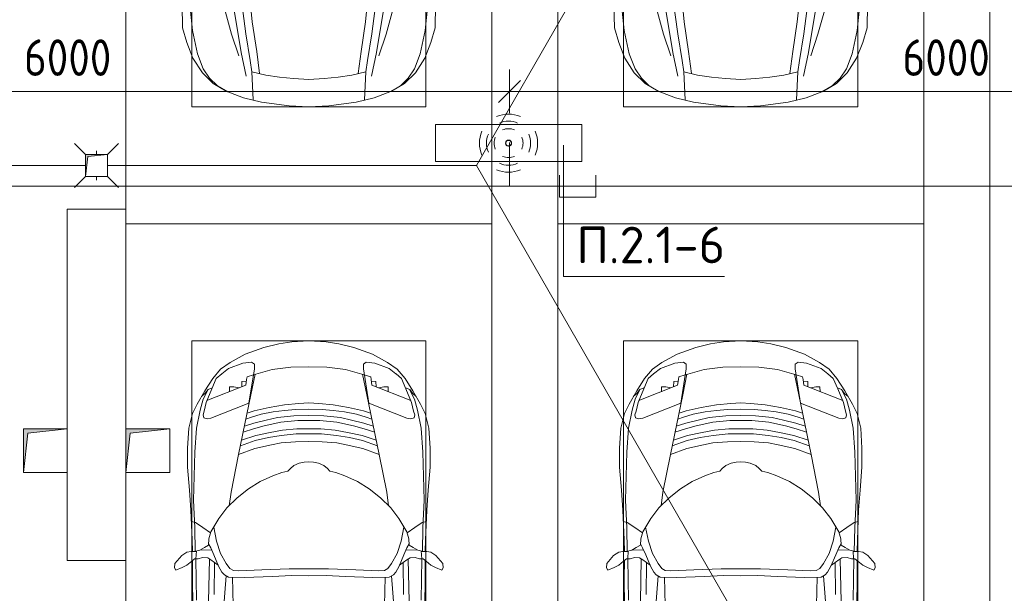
# Model space of a CAD drawing. Header units: millimetres. Extents: x -32229 to 170644, y -13689 to 125138.
# Tile 254 of 256: x 57560 to 64285, y 85125 to 89047. Entities that reach past the tile are written whole.
import ezdxf

# ---------------------------------------------------------------- set-up
doc = ezdxf.new("R2010")
doc.units = ezdxf.units.MM
for name, color, linetype, lineweight in [('A-ANNO-DIMS', 7, 'Continuous', 9), ('A-ANNO-DIMS-200', 7, 'Continuous', 9), ('A-ANNO-NOTE', 7, 'Continuous', 18), ('A-DETL-GENF', 7, 'Continuous', 18), ('A-DETL-THIN', 7, 'Continuous', 9), ('A-FLOR', 7, 'Continuous', 18), ('C-PRKG', 7, 'Continuous', 18), ('G-ANNO-TEXT', 7, 'Continuous', 9), ('M-EQPM', 7, 'Continuous', 18), ('P-SANR-FIXT', 7, 'Continuous', 18), ('S-COLS', 7, 'Continuous', 18)]:
    doc.layers.add(name, color=color, linetype=linetype, lineweight=lineweight)
doc.layers.add('A-DETL', color=7, linetype='Continuous', lineweight=9, true_color=0x00a600)
doc.styles.add('GOST Common_6', font='GOST_Common.ttf', dxfattribs={"width": 0.9, "height": 250})
doc.styles.add('ISOCPEUR', font='isocpeur.ttf', dxfattribs={"height": 250})
doc.dimstyles.new('ГОСТ_2_5_мм2', dxfattribs={"dimscale": 304.8, "dimtxt": 251.428749, "dimasz": 0.492126, "dimexe": 0.492126, "dimexo": 0.656168, "dimgap": 0.098425, "dimtad": 1, "dimdec": 0, "dimdsep": 46, "dimtxsty": 'GOST Common_6', "dimblk1": 'OBLIQUE', "dimblk2": 'OBLIQUE', "dimsah": 1, "dimcen": 0.09, "dimazin": 2, "dimtfac": 1, "dimtdec": 4, "dimtix": 1, "dimtmove": 0, "dimatfit": 3, "dimfxl": 1, "dimtvp": 1, "dimtolj": 1, "dimtzin": 0, "dimarcsym": 2})

# ---------------------------------------------------------------- blocks, each defined once
blk = doc.blocks.new('АР_Машиноместо - 4900x2400_М__5300х2500_ С МГН-5430521--01 ЭО')
at = {"layer": 'A-DETL-GENF', "color": 253, "lineweight": 13, "true_color": 0xaaaaaa}
for p, q in [((927, 4466.6), (804.4, 4436.7)), ((861.2, 4260.3), (869.3, 4451.1)), ((1114.6, 4493), (927, 4466.6)), ((1250, 4500), (1114.6, 4493)), ((1250, 4500), (1385.4, 4493)), ((1385.4, 4493), (1573, 4466.6)), ((1573, 4466.6), (1695.6, 4436.7)), ((1638.8, 4260.3), (1630.7, 4451.1)), ((686, 4391.6), (596.3, 4340.6)), ((804.4, 4436.7), (686, 4391.6)), ((1695.6, 4436.7), (1814, 4391.6)), ((1814, 4391.6), (1903.7, 4340.6)), ((596.3, 4340.6), (522.5, 4267.9)), ((1146, 4306.7), (1050.4, 4297.3)), ((1250, 4312), (1146, 4306.7)), ((1250, 4312), (1354, 4306.7)), ((1354, 4306.7), (1449.6, 4297.3)), ((1903.7, 4340.6), (1977.5, 4267.9)), ((522.5, 4267.9), (458.6, 4167)), ((955.5, 4283.9), (861, 4259.4)), ((914, 4272.5), (893.6, 4121.6)), ((1050.4, 4297.3), (955.5, 4283.9)), ((1449.6, 4297.3), (1544.5, 4283.9)), ((1544.5, 4283.9), (1639, 4259.4)), ((1586, 4272.5), (1606.4, 4121.6)), ((1977.5, 4267.9), (2041.4, 4167)), ((458.6, 4167), (416.4, 4059.2)), ((893.6, 4121.6), (863.9, 3917.5)), ((1606.4, 4121.6), (1636.1, 3917.5)), ((2041.4, 4167), (2083.6, 4059.2)), ((416.4, 4059.2), (387.4, 3958.4)), ((2083.6, 4059.2), (2112.6, 3958.4)), ((387.4, 3958.4), (384, 3802.9)), ((863.9, 3917.5), (840.1, 3687.8)), ((1636.1, 3917.5), (1659.9, 3687.8)), ((2112.6, 3958.4), (2116, 3802.9))]:
    blk.add_line(p, q, dxfattribs=at)
at = {"layer": 'A-DETL-GENF', "color": 254, "lineweight": 13, "true_color": 0xd4d4d4}
for p, q in [((696.3, 4395.8), (625, 4354.8)), ((1803.7, 4395.8), (1875, 4354.8)), ((625, 4354.8), (571.5, 4303.1)), ((1875, 4354.8), (1928.5, 4303.1)), ((527.8, 4239.8), (488.6, 4138.1)), ((571.5, 4303.1), (527.8, 4239.8)), ((786.9, 4128.3), (821.1, 4289.8)), ((849, 4182.8), (861.2, 4260.3)), ((1651, 4182.8), (1638.8, 4260.3)), ((1713.1, 4128.3), (1678.9, 4289.8)), ((1928.5, 4303.1), (1972.2, 4239.8)), ((1972.2, 4239.8), (2011.4, 4138.1)), ((819.4, 4000.8), (849, 4182.8)), ((1680.6, 4000.8), (1651, 4182.8)), ((488.6, 4138.1), (454.7, 3976.8)), ((722.7, 4001.8), (771.7, 4149.8)), ((723.2, 3741.5), (786.9, 4128.3)), ((1776.8, 3741.5), (1713.1, 4128.3)), ((1777.3, 4001.8), (1728.3, 4149.8)), ((2011.4, 4138.1), (2045.3, 3976.8)), ((454.7, 3976.8), (438.6, 3823.4)), ((673.6, 3827.1), (722.7, 4001.8)), ((785.7, 3746.6), (819.4, 4000.8)), ((1714.3, 3746.6), (1680.6, 4000.8)), ((1826.4, 3827.1), (1777.3, 4001.8)), ((2045.3, 3976.8), (2061.4, 3823.4))]:
    blk.add_line(p, q, dxfattribs=at)
at = {"layer": 'C-PRKG', "color": 253, "lineweight": 13, "true_color": 0xaaaaaa}
for p, q in [((2500, 5300), (0, 5300)), ((0, 0), (0, 5300)), ((2500, 0), (2500, 5300)), ((450, 4500), (2050, 4500)), ((450, 800), (450, 4500)), ((2050, 800), (2050, 4500))]:
    blk.add_line(p, q, dxfattribs=at)
blk = doc.blocks.new('АР_Машиноместо - 4900x2400_М__5300х2500_-V47--01 ЭО')
at = {"layer": 'A-DETL-GENF', "color": 253, "lineweight": 13, "true_color": 0xaaaaaa}
for p, q in [((863.9, -3917.5), (840.1, -3687.8)), ((1636.1, -3917.5), (1659.9, -3687.8)), ((387.4, -3958.4), (384, -3802.9)), ((2112.6, -3958.4), (2116, -3802.9)), ((416.4, -4059.2), (387.4, -3958.4)), ((893.6, -4121.6), (863.9, -3917.5)), ((1606.4, -4121.6), (1636.1, -3917.5)), ((2083.6, -4059.2), (2112.6, -3958.4)), ((458.6, -4167), (416.4, -4059.2)), ((2041.4, -4167), (2083.6, -4059.2)), ((522.5, -4267.9), (458.6, -4167)), ((914, -4272.5), (893.6, -4121.6)), ((1586, -4272.5), (1606.4, -4121.6)), ((1977.5, -4267.9), (2041.4, -4167)), ((596.3, -4340.6), (522.5, -4267.9)), ((955.5, -4283.9), (861, -4259.4)), ((861.2, -4260.3), (869.3, -4451.1)), ((1050.4, -4297.3), (955.5, -4283.9)), ((1146, -4306.7), (1050.4, -4297.3)), ((1354, -4306.7), (1449.6, -4297.3)), ((1449.6, -4297.3), (1544.5, -4283.9)), ((1544.5, -4283.9), (1639, -4259.4)), ((1638.8, -4260.3), (1630.7, -4451.1)), ((1903.7, -4340.6), (1977.5, -4267.9)), ((686, -4391.6), (596.3, -4340.6)), ((1250, -4312), (1146, -4306.7)), ((1250, -4312), (1354, -4306.7)), ((1814, -4391.6), (1903.7, -4340.6)), ((804.4, -4436.7), (686, -4391.6)), ((927, -4466.6), (804.4, -4436.7)), ((1573, -4466.6), (1695.6, -4436.7)), ((1695.6, -4436.7), (1814, -4391.6)), ((1114.6, -4493), (927, -4466.6)), ((1250, -4500), (1114.6, -4493)), ((1250, -4500), (1385.4, -4493)), ((1385.4, -4493), (1573, -4466.6))]:
    blk.add_line(p, q, dxfattribs=at)
at = {"layer": 'A-DETL-GENF', "color": 254, "lineweight": 13, "true_color": 0xd4d4d4}
for p, q in [((723.2, -3741.5), (786.9, -4128.3)), ((785.7, -3746.6), (819.4, -4000.8)), ((1714.3, -3746.6), (1680.6, -4000.8)), ((1776.8, -3741.5), (1713.1, -4128.3)), ((454.7, -3976.8), (438.6, -3823.4)), ((673.6, -3827.1), (722.7, -4001.8)), ((1826.4, -3827.1), (1777.3, -4001.8)), ((2045.3, -3976.8), (2061.4, -3823.4)), ((488.6, -4138.1), (454.7, -3976.8)), ((722.7, -4001.8), (771.7, -4149.8)), ((819.4, -4000.8), (849, -4182.8)), ((1680.6, -4000.8), (1651, -4182.8)), ((1777.3, -4001.8), (1728.3, -4149.8)), ((2011.4, -4138.1), (2045.3, -3976.8)), ((527.8, -4239.8), (488.6, -4138.1)), ((786.9, -4128.3), (821.1, -4289.8)), ((1713.1, -4128.3), (1678.9, -4289.8)), ((1972.2, -4239.8), (2011.4, -4138.1)), ((849, -4182.8), (861.2, -4260.3)), ((1651, -4182.8), (1638.8, -4260.3)), ((571.5, -4303.1), (527.8, -4239.8)), ((625, -4354.8), (571.5, -4303.1)), ((1875, -4354.8), (1928.5, -4303.1)), ((1928.5, -4303.1), (1972.2, -4239.8)), ((696.3, -4395.8), (625, -4354.8)), ((1803.7, -4395.8), (1875, -4354.8))]:
    blk.add_line(p, q, dxfattribs=at)
at = {"layer": 'C-PRKG', "color": 253, "lineweight": 13, "true_color": 0xaaaaaa}
for p, q in [((2500, 0), (2500, -5300)), ((450, -800), (450, -4500)), ((2050, -800), (2050, -4500)), ((0, -1200), (0, -5200)), ((450, -4500), (2050, -4500)), ((2500, -5300), (0, -5300))]:
    blk.add_line(p, q, dxfattribs=at)
blk = doc.blocks.new('АР_Машиноместо - 4900x2400_М__5300х2500_-V14--01 ЭО')
at = {"layer": 'A-DETL-GENF', "color": 253, "lineweight": 13, "true_color": 0xaaaaaa}
for p, q in [((1132.7, -806), (1044.2, -818.6)), ((1250, -800), (1132.7, -806)), ((1250, -800), (1367.3, -806)), ((1367.3, -806), (1455.8, -818.6)), ((943.3, -845.1), (815.8, -891)), ((1044.2, -818.6), (943.3, -845.1)), ((1455.8, -818.6), (1556.7, -845.1)), ((1556.7, -845.1), (1684.2, -891)), ((815.8, -891), (711.9, -946.2)), ((1684.2, -891), (1788.1, -946.2)), ((647.2, -992.8), (593.2, -1056.8)), ((711.9, -946.2), (647.2, -992.8)), ((700.9, -989.1), (655, -1024.3)), ((800.1, -952.6), (700.9, -989.1)), ((859, -944.1), (800.1, -952.6)), ((841.1, -1225.9), (877.7, -991.4)), ((877.7, -958.9), (859, -944.1)), ((1000.2, -994.5), (871.4, -1031.3)), ((877.7, -991.4), (877.7, -958.9)), ((1127.4, -979.8), (1000.2, -994.5)), ((1250, -977.6), (1127.4, -979.8)), ((1250, -977.6), (1372.6, -979.8)), ((1372.6, -979.8), (1499.8, -994.5)), ((1499.8, -994.5), (1628.6, -1031.3)), ((1622.3, -958.9), (1641, -944.1)), ((1622.3, -991.4), (1622.3, -958.9)), ((1658.9, -1225.9), (1622.3, -991.4)), ((1641, -944.1), (1699.9, -952.6)), ((1699.9, -952.6), (1799.1, -989.1)), ((1788.1, -946.2), (1852.8, -992.8)), ((1799.1, -989.1), (1845, -1024.3)), ((1852.8, -992.8), (1906.8, -1056.8)), ((593.2, -1056.8), (539.3, -1140.4)), ((617.9, -1057.3), (586.9, -1126.3)), ((654.7, -1024.4), (617.9, -1057.3)), ((882.6, -1027.5), (853.8, -1167.4)), ((1617.4, -1027.5), (1646.2, -1167.4)), ((1845.3, -1024.4), (1882.1, -1057.3)), ((1882.1, -1057.3), (1913.1, -1126.3)), ((1906.8, -1056.8), (1960.7, -1140.4)), ((539.3, -1140.4), (487.4, -1232.1)), ((561.3, -1132.6), (540.4, -1159.6)), ((586.9, -1126.3), (548.2, -1220.1)), ((589, -1121.6), (561.3, -1132.6)), ((1911, -1121.6), (1938.7, -1132.6)), ((1913.1, -1126.3), (1951.8, -1220.1)), ((1938.7, -1132.6), (1959.6, -1159.6)), ((1960.7, -1140.4), (2012.6, -1232.1)), ((540.4, -1159.6), (516.2, -1180.5)), ((853.8, -1167.4), (826.8, -1300.9)), ((1646.2, -1167.4), (1673.2, -1300.9)), ((1959.6, -1159.6), (1983.8, -1180.5)), ((487.4, -1232.1), (455.7, -1296.1)), ((548.2, -1220.1), (535, -1280.6)), ((580.7, -1327.1), (841.1, -1225.9)), ((978.6, -1254.6), (876.3, -1278.7)), ((1084.1, -1236), (978.6, -1254.6)), ((1083.6, -1274.6), (1007.1, -1283.7)), ((1159.1, -1267.9), (1083.6, -1274.6)), ((1182.5, -1227.5), (1084.1, -1236)), ((1250, -1266.6), (1159.1, -1267.9)), ((1250, -1223.7), (1182.5, -1227.5)), ((1250, -1223.7), (1317.5, -1227.5)), ((1250, -1266.6), (1340.9, -1267.9)), ((1317.5, -1227.5), (1415.9, -1236)), ((1340.9, -1267.9), (1416.4, -1274.6)), ((1415.9, -1236), (1521.4, -1254.6)), ((1416.4, -1274.6), (1492.9, -1283.7)), ((1521.4, -1254.6), (1623.7, -1278.7)), ((1919.3, -1327.1), (1658.9, -1225.9)), ((1951.8, -1220.1), (1965, -1280.6)), ((2012.6, -1232.1), (2044.3, -1296.1)), ((455.7, -1296.1), (430.8, -1396.6)), ((535, -1280.6), (527.2, -1305.2)), ((527.2, -1305.2), (531.8, -1326)), ((531.8, -1326), (554.4, -1333.3)), ((554.4, -1333.3), (580.7, -1327.1)), ((826.8, -1300.9), (770, -1576.5)), ((859.1, -1321.2), (819.9, -1334.4)), ((876.3, -1278.7), (828.3, -1293.7)), ((925.2, -1301.6), (859.1, -1321.2)), ((958.3, -1341.1), (873.8, -1361.2)), ((1007.1, -1283.7), (925.2, -1301.6)), ((1035, -1323.2), (958.3, -1341.1)), ((1148.3, -1312.4), (1035, -1323.2)), ((1174.5, -1344.2), (1059, -1354.8)), ((1250, -1309.3), (1148.3, -1312.4)), ((1250, -1344.9), (1174.5, -1344.2)), ((1250, -1309.3), (1351.7, -1312.4)), ((1250, -1344.9), (1325.5, -1344.2)), ((1325.5, -1344.2), (1441, -1354.8)), ((1351.7, -1312.4), (1465, -1323.2)), ((1465, -1323.2), (1541.7, -1341.1)), ((1492.9, -1283.7), (1574.8, -1301.6)), ((1541.7, -1341.1), (1626.2, -1361.2)), ((1574.8, -1301.6), (1640.9, -1321.2)), ((1623.7, -1278.7), (1671.7, -1293.7)), ((1640.9, -1321.2), (1680.1, -1334.4)), ((1673.2, -1300.9), (1730, -1576.5)), ((1945.6, -1333.3), (1919.3, -1327.1)), ((1968.2, -1326), (1945.6, -1333.3)), ((1965, -1280.6), (1972.8, -1305.2)), ((1972.8, -1305.2), (1968.2, -1326)), ((2044.3, -1296.1), (2069.2, -1396.6)), ((430.8, -1396.6), (422, -1534.1)), ((871.4, -1401.1), (800.5, -1424.6)), ((873.8, -1361.2), (809.9, -1383.1)), ((945.3, -1380.6), (871.4, -1401.1)), ((1059, -1354.8), (945.3, -1380.6)), ((1070, -1410.4), (986.2, -1425.6)), ((1168.3, -1399.8), (1070, -1410.4)), ((1250, -1400.1), (1168.3, -1399.8)), ((1250, -1400.1), (1331.7, -1399.8)), ((1331.7, -1399.8), (1430, -1410.4)), ((1430, -1410.4), (1513.8, -1425.6)), ((1441, -1354.8), (1554.7, -1380.6)), ((1554.7, -1380.6), (1628.6, -1401.1)), ((1626.2, -1361.2), (1690.1, -1383.1)), ((1628.6, -1401.1), (1699.5, -1424.6)), ((2069.2, -1396.6), (2078, -1534.1)), ((887, -1446.5), (790.4, -1477.3)), ((973.4, -1459.7), (884.3, -1480.8)), ((986.2, -1425.6), (887, -1446.5)), ((1061.9, -1445.7), (973.4, -1459.7)), ((1163.9, -1435.1), (1061.9, -1445.7)), ((1250, -1435.1), (1163.9, -1435.1)), ((1250, -1435.1), (1336.1, -1435.1)), ((1336.1, -1435.1), (1438.1, -1445.7)), ((1438.1, -1445.7), (1526.6, -1459.7)), ((1513.8, -1425.6), (1613, -1446.5)), ((1526.6, -1459.7), (1615.7, -1480.8)), ((1613, -1446.5), (1709.6, -1477.3)), ((422, -1534.1), (422, -1662.9)), ((881.7, -1536.4), (770, -1576.5)), ((884.3, -1480.8), (782, -1518.1)), ((994.9, -1509.3), (881.7, -1536.4)), ((1060, -1496.1), (994.9, -1509.3)), ((1159.3, -1489.1), (1060, -1496.1)), ((1250, -1488.3), (1159.3, -1489.1)), ((1250, -1488.3), (1340.7, -1489.1)), ((1340.7, -1489.1), (1440, -1496.1)), ((1440, -1496.1), (1505.1, -1509.3)), ((1505.1, -1509.3), (1618.3, -1536.4)), ((1615.7, -1480.8), (1718, -1518.1)), ((1618.3, -1536.4), (1730, -1576.5)), ((2078, -1534.1), (2078, -1662.9)), ((770, -1576.5), (718.3, -1834.2)), ((1730, -1576.5), (1781.7, -1834.2)), ((422, -1662.9), (434.8, -1820.7)), ((1123.5, -1670.9), (1107.2, -1689.8)), ((1147.5, -1650.5), (1123.5, -1670.9)), ((1184.7, -1635.7), (1147.5, -1650.5)), ((1217.8, -1629.1), (1184.7, -1635.7)), ((1217.8, -1629.1), (1250, -1626.8)), ((1282.2, -1629.1), (1250, -1626.8)), ((1282.2, -1629.1), (1315.3, -1635.7)), ((1315.3, -1635.7), (1352.5, -1650.5)), ((1352.5, -1650.5), (1376.5, -1670.9)), ((1376.5, -1670.9), (1392.8, -1689.8)), ((2078, -1662.9), (2065.2, -1820.7)), ((1004.2, -1721.4), (917, -1761.1)), ((1064.9, -1700.5), (1004.2, -1721.4)), ((1107.2, -1689.8), (1064.9, -1700.5)), ((1392.8, -1689.8), (1435.1, -1700.5)), ((1435.1, -1700.5), (1495.8, -1721.4)), ((1495.8, -1721.4), (1583, -1761.1)), ((837.5, -1812.1), (761.1, -1871.7)), ((917, -1761.1), (837.5, -1812.1)), ((1583, -1761.1), (1662.5, -1812.1)), ((1662.5, -1812.1), (1738.9, -1871.7)), ((434.8, -1820.7), (444.9, -1956.8)), ((761.1, -1871.7), (690.7, -1941.6)), ((718.3, -1834.2), (705.7, -1926.7)), ((1738.9, -1871.7), (1809.3, -1941.6)), ((1781.7, -1834.2), (1794.3, -1926.7)), ((2065.2, -1820.7), (2055.1, -1956.8)), ((690.7, -1941.6), (634.6, -2015)), ((1809.3, -1941.6), (1865.4, -2015)), ((444.9, -1956.8), (453, -2159.1)), ((634.6, -2015), (580.7, -2105.7)), ((1865.4, -2015), (1919.3, -2105.7)), ((2055.1, -1956.8), (2047, -2159.1)), ((475.1, -2041), (447.5, -2034.4)), ((525.5, -2074.6), (475.1, -2041)), ((578.8, -2112.6), (525.5, -2074.6)), ((619.7, -2168.6), (600.3, -2072.7)), ((1880.3, -2168.6), (1899.7, -2072.7)), ((1921.2, -2112.6), (1974.5, -2074.6)), ((1974.5, -2074.6), (2024.9, -2041)), ((2024.9, -2041), (2052.5, -2034.4)), ((580.7, -2105.7), (567.1, -2153.8)), ((1919.3, -2105.7), (1932.9, -2153.8)), ((453, -2159.1), (455, -2238.9)), ((536.7, -2211.8), (505.1, -2230)), ((564.3, -2195.4), (536.7, -2211.8)), ((567.1, -2153.8), (564.3, -2195.4)), ((579.9, -2213.8), (564.9, -2186.5)), ((600.8, -2263), (579.9, -2213.8)), ((647.3, -2254.2), (619.7, -2168.6)), ((1852.7, -2254.2), (1880.3, -2168.6)), ((1899.2, -2263), (1920.1, -2213.8)), ((1920.1, -2213.8), (1935.1, -2186.5)), ((1932.9, -2153.8), (1935.7, -2195.4)), ((1935.7, -2195.4), (1963.3, -2211.8)), ((1963.3, -2211.8), (1994.9, -2230)), ((2047, -2159.1), (2045, -2238.9)), ((335.2, -2322.3), (381.7, -2266.4)), ((381.7, -2266.4), (417.4, -2243.4)), ((417.4, -2243.4), (445.1, -2238.7)), ((445.1, -2238.7), (481.8, -2239.5)), ((505.1, -2230), (467.5, -2239.2)), ((482, -2235.6), (479.1, -2288.7)), ((523.3, -2281.2), (493.6, -2288.6)), ((586.6, -2231.3), (510.1, -2227.1)), ((559, -2282.6), (523.3, -2281.2)), ((580.6, -2296), (559, -2282.6)), ((633.8, -2340.5), (600.8, -2263)), ((685.1, -2322.3), (647.3, -2254.2)), ((1814.9, -2322.3), (1852.7, -2254.2)), ((1866.2, -2340.5), (1899.2, -2263)), ((1913.4, -2231.3), (1989.9, -2227.1)), ((1919.4, -2296), (1941, -2282.6)), ((1941, -2282.6), (1976.7, -2281.2)), ((1976.7, -2281.2), (2006.4, -2288.6)), ((1994.9, -2230), (2032.5, -2239.2)), ((2018, -2235.6), (2020.9, -2288.7)), ((2054.9, -2238.7), (2018.2, -2239.5)), ((2082.6, -2243.4), (2054.9, -2238.7)), ((2118.3, -2266.4), (2082.6, -2243.4)), ((2164.8, -2322.3), (2118.3, -2266.4)), ((333.1, -2350.6), (335.2, -2322.3)), ((341.2, -2366.2), (333.1, -2350.6)), ((384.4, -2347.9), (341.2, -2366.2)), ((417.4, -2333.8), (384.4, -2347.9)), ((449.8, -2306.1), (417.4, -2333.8)), ((470, -2290), (449.8, -2306.1)), ((454.5, -2423.6), (456, -2301.1)), ((493.6, -2288.6), (470, -2290)), ((630.6, -2332.9), (580.6, -2296)), ((603.5, -2534.3), (606.1, -2314.9)), ((656.7, -2380.3), (633.8, -2340.5)), ((710, -2355.4), (685.1, -2322.3)), ((1790, -2355.4), (1814.9, -2322.3)), ((1843.3, -2380.3), (1866.2, -2340.5)), ((1869.4, -2332.9), (1919.4, -2296)), ((1896.5, -2534.3), (1893.9, -2314.9)), ((2006.4, -2288.6), (2030, -2290)), ((2030, -2290), (2050.2, -2306.1)), ((2045.5, -2423.6), (2044, -2301.1)), ((2050.2, -2306.1), (2082.6, -2333.8)), ((2082.6, -2333.8), (2115.6, -2347.9)), ((2115.6, -2347.9), (2158.8, -2366.2)), ((2158.8, -2366.2), (2166.9, -2350.6)), ((2166.9, -2350.6), (2164.8, -2322.3)), ((672.8, -2399.7), (656.7, -2380.3)), ((684.8, -2406.5), (667.8, -2638.3)), ((700.6, -2415.4), (672.8, -2399.7)), ((813.8, -2416.7), (700.6, -2415.4)), ((734.3, -2368.8), (710, -2355.4)), ((772.7, -2371.5), (734.3, -2368.8)), ((929.1, -2364.1), (772.7, -2371.5)), ((999.2, -2409.3), (813.8, -2416.7)), ((1115.2, -2358.7), (929.1, -2364.1)), ((1132.7, -2404.6), (999.2, -2409.3)), ((1250, -2357.8), (1115.2, -2358.7)), ((1250, -2406.6), (1132.7, -2404.6)), ((1250, -2357.8), (1384.8, -2358.7)), ((1250, -2406.6), (1367.3, -2404.6)), ((1367.3, -2404.6), (1500.8, -2409.3)), ((1384.8, -2358.7), (1570.9, -2364.1)), ((1500.8, -2409.3), (1686.2, -2416.7)), ((1570.9, -2364.1), (1727.3, -2371.5)), ((1686.2, -2416.7), (1799.4, -2415.4)), ((1727.3, -2371.5), (1765.7, -2368.8)), ((1765.7, -2368.8), (1790, -2355.4)), ((1799.4, -2415.4), (1827.2, -2399.7)), ((1815.2, -2406.5), (1832.2, -2638.3)), ((1827.2, -2399.7), (1843.3, -2380.3)), ((456.8, -2613.6), (454.5, -2423.6)), ((2043.2, -2613.6), (2045.5, -2423.6))]:
    blk.add_line(p, q, dxfattribs=at)
at = {"layer": 'A-DETL-GENF', "color": 254, "lineweight": 13, "true_color": 0xd4d4d4}
for p, q in [((823.3, -1074.4), (792.9, -1076.2)), ((824.1, -1063.7), (818.8, -1102.9)), ((827.7, -1045), (824.1, -1063.7)), ((871.3, -1031.9), (827.7, -1045)), ((1628.7, -1031.9), (1672.3, -1045)), ((1672.3, -1045), (1675.9, -1063.7)), ((1675.9, -1063.7), (1681.2, -1102.9)), ((1676.7, -1074.4), (1707.1, -1076.2)), ((561.7, -1132.1), (527.9, -1198.6)), ((818.8, -1102.9), (554, -1208.1)), ((709.1, -1112.7), (708.2, -1146.9)), ((737.7, -1113.6), (709.1, -1112.7)), ((772.6, -1121.3), (737.7, -1113.6)), ((792.9, -1076.2), (791.2, -1114.5)), ((1681.2, -1102.9), (1946, -1208.1)), ((1707.1, -1076.2), (1708.8, -1114.5)), ((1727.4, -1121.3), (1762.3, -1113.6)), ((1762.3, -1113.6), (1790.9, -1112.7)), ((1790.9, -1112.7), (1791.8, -1146.9)), ((1938.3, -1132.1), (1972.1, -1198.6)), ((527.9, -1198.6), (507.4, -1274.3)), ((1972.1, -1198.6), (1992.6, -1274.3)), ((507.4, -1274.3), (483.4, -1395.6)), ((1992.6, -1274.3), (2016.6, -1395.6)), ((483.4, -1395.6), (470.9, -1561.4)), ((2016.6, -1395.6), (2029.1, -1561.4)), ((470.9, -1561.4), (462.8, -1889.5)), ((2029.1, -1561.4), (2037.2, -1889.5)), ((462.8, -1889.5), (471.8, -2077.7)), ((2037.2, -1889.5), (2028.2, -2077.7)), ((471.8, -2077.7), (474.5, -2239.3)), ((2028.2, -2077.7), (2025.5, -2239.3)), ((483.3, -2571.4), (478, -2290)), ((570.6, -2291.4), (564.4, -2580.5)), ((1929.4, -2291.4), (1935.6, -2580.5)), ((2016.7, -2571.4), (2022, -2290)), ((728.4, -2415.7), (733.8, -2606.7)), ((1771.6, -2415.7), (1766.2, -2606.7))]:
    blk.add_line(p, q, dxfattribs=at)
at = {"layer": 'C-PRKG', "color": 253, "lineweight": 13, "true_color": 0xaaaaaa}
for p, q in [((2500, 0), (0, 0)), ((0, 0), (0, -5300)), ((2500, 0), (2500, -5300)), ((450, -800), (450, -4500)), ((450, -800), (2050, -800)), ((2050, -800), (2050, -4500))]:
    blk.add_line(p, q, dxfattribs=at)
blk = doc.blocks.new('АР_Машиноместо - 4900x2400_М__5300х2500_-V48--01 ЭО')
at = {"layer": 'A-DETL-GENF', "color": 253, "lineweight": 13, "true_color": 0xaaaaaa}
for p, q in [((684.8, 2406.5), (667.8, 2638.3)), ((1815.2, 2406.5), (1832.2, 2638.3)), ((456.8, 2613.6), (454.5, 2423.6)), ((2043.2, 2613.6), (2045.5, 2423.6)), ((603.5, 2534.3), (606.1, 2314.9)), ((1896.5, 2534.3), (1893.9, 2314.9)), ((454.5, 2423.6), (456, 2301.1)), ((2045.5, 2423.6), (2044, 2301.1)), ((341.2, 2366.2), (333.1, 2350.6)), ((384.4, 2347.9), (341.2, 2366.2)), ((656.7, 2380.3), (633.8, 2340.5)), ((672.8, 2399.7), (656.7, 2380.3)), ((700.6, 2415.4), (672.8, 2399.7)), ((710, 2355.4), (685.1, 2322.3)), ((813.8, 2416.7), (700.6, 2415.4)), ((734.3, 2368.8), (710, 2355.4)), ((772.7, 2371.5), (734.3, 2368.8)), ((929.1, 2364.1), (772.7, 2371.5)), ((999.2, 2409.3), (813.8, 2416.7)), ((1115.2, 2358.7), (929.1, 2364.1)), ((1132.7, 2404.6), (999.2, 2409.3)), ((1250, 2357.8), (1115.2, 2358.7)), ((1250, 2406.6), (1132.7, 2404.6)), ((1250, 2406.6), (1367.3, 2404.6)), ((1250, 2357.8), (1384.8, 2358.7)), ((1367.3, 2404.6), (1500.8, 2409.3)), ((1384.8, 2358.7), (1570.9, 2364.1)), ((1500.8, 2409.3), (1686.2, 2416.7)), ((1570.9, 2364.1), (1727.3, 2371.5)), ((1686.2, 2416.7), (1799.4, 2415.4)), ((1727.3, 2371.5), (1765.7, 2368.8)), ((1765.7, 2368.8), (1790, 2355.4)), ((1790, 2355.4), (1814.9, 2322.3)), ((1799.4, 2415.4), (1827.2, 2399.7)), ((1827.2, 2399.7), (1843.3, 2380.3)), ((1843.3, 2380.3), (1866.2, 2340.5)), ((2115.6, 2347.9), (2158.8, 2366.2)), ((2158.8, 2366.2), (2166.9, 2350.6)), ((333.1, 2350.6), (335.2, 2322.3)), ((335.2, 2322.3), (381.7, 2266.4)), ((417.4, 2333.8), (384.4, 2347.9)), ((449.8, 2306.1), (417.4, 2333.8)), ((470, 2290), (449.8, 2306.1)), ((493.6, 2288.6), (470, 2290)), ((482, 2235.6), (479.1, 2288.7)), ((523.3, 2281.2), (493.6, 2288.6)), ((580.6, 2296), (559, 2282.6)), ((630.6, 2332.9), (580.6, 2296)), ((633.8, 2340.5), (600.8, 2263)), ((685.1, 2322.3), (647.3, 2254.2)), ((1814.9, 2322.3), (1852.7, 2254.2)), ((1866.2, 2340.5), (1899.2, 2263)), ((1869.4, 2332.9), (1919.4, 2296)), ((1919.4, 2296), (1941, 2282.6)), ((1976.7, 2281.2), (2006.4, 2288.6)), ((2006.4, 2288.6), (2030, 2290)), ((2018, 2235.6), (2020.9, 2288.7)), ((2030, 2290), (2050.2, 2306.1)), ((2050.2, 2306.1), (2082.6, 2333.8)), ((2082.6, 2333.8), (2115.6, 2347.9)), ((2164.8, 2322.3), (2118.3, 2266.4)), ((2166.9, 2350.6), (2164.8, 2322.3)), ((381.7, 2266.4), (417.4, 2243.4)), ((417.4, 2243.4), (445.1, 2238.7)), ((445.1, 2238.7), (481.8, 2239.5)), ((453, 2159.1), (455, 2238.9)), ((505.1, 2230), (467.5, 2239.2)), ((536.7, 2211.8), (505.1, 2230)), ((586.6, 2231.3), (510.1, 2227.1)), ((559, 2282.6), (523.3, 2281.2)), ((600.8, 2263), (579.9, 2213.8)), ((647.3, 2254.2), (619.7, 2168.6)), ((1852.7, 2254.2), (1880.3, 2168.6)), ((1899.2, 2263), (1920.1, 2213.8)), ((1913.4, 2231.3), (1989.9, 2227.1)), ((1941, 2282.6), (1976.7, 2281.2)), ((1963.3, 2211.8), (1994.9, 2230)), ((1994.9, 2230), (2032.5, 2239.2)), ((2054.9, 2238.7), (2018.2, 2239.5)), ((2047, 2159.1), (2045, 2238.9)), ((2082.6, 2243.4), (2054.9, 2238.7)), ((2118.3, 2266.4), (2082.6, 2243.4)), ((444.9, 1956.8), (453, 2159.1)), ((564.3, 2195.4), (536.7, 2211.8)), ((567.1, 2153.8), (564.3, 2195.4)), ((579.9, 2213.8), (564.9, 2186.5)), ((580.7, 2105.7), (567.1, 2153.8)), ((619.7, 2168.6), (600.3, 2072.7)), ((1880.3, 2168.6), (1899.7, 2072.7)), ((1919.3, 2105.7), (1932.9, 2153.8)), ((1920.1, 2213.8), (1935.1, 2186.5)), ((1932.9, 2153.8), (1935.7, 2195.4)), ((1935.7, 2195.4), (1963.3, 2211.8)), ((2055.1, 1956.8), (2047, 2159.1)), ((578.8, 2112.6), (525.5, 2074.6)), ((634.6, 2015), (580.7, 2105.7)), ((1865.4, 2015), (1919.3, 2105.7)), ((1921.2, 2112.6), (1974.5, 2074.6)), ((475.1, 2041), (447.5, 2034.4)), ((525.5, 2074.6), (475.1, 2041)), ((1974.5, 2074.6), (2024.9, 2041)), ((2024.9, 2041), (2052.5, 2034.4)), ((434.8, 1820.7), (444.9, 1956.8)), ((690.7, 1941.6), (634.6, 2015)), ((1809.3, 1941.6), (1865.4, 2015)), ((2065.2, 1820.7), (2055.1, 1956.8)), ((761.1, 1871.7), (690.7, 1941.6)), ((718.3, 1834.2), (705.7, 1926.7)), ((1738.9, 1871.7), (1809.3, 1941.6)), ((1781.7, 1834.2), (1794.3, 1926.7)), ((422, 1662.9), (434.8, 1820.7)), ((770, 1576.5), (718.3, 1834.2)), ((837.5, 1812.1), (761.1, 1871.7)), ((1662.5, 1812.1), (1738.9, 1871.7)), ((1730, 1576.5), (1781.7, 1834.2)), ((2078, 1662.9), (2065.2, 1820.7)), ((917, 1761.1), (837.5, 1812.1)), ((1004.2, 1721.4), (917, 1761.1)), ((1495.8, 1721.4), (1583, 1761.1)), ((1583, 1761.1), (1662.5, 1812.1)), ((1064.9, 1700.5), (1004.2, 1721.4)), ((1107.2, 1689.8), (1064.9, 1700.5)), ((1123.5, 1670.9), (1107.2, 1689.8)), ((1376.5, 1670.9), (1392.8, 1689.8)), ((1392.8, 1689.8), (1435.1, 1700.5)), ((1435.1, 1700.5), (1495.8, 1721.4)), ((422, 1534.1), (422, 1662.9)), ((1147.5, 1650.5), (1123.5, 1670.9)), ((1184.7, 1635.7), (1147.5, 1650.5)), ((1217.8, 1629.1), (1184.7, 1635.7)), ((1217.8, 1629.1), (1250, 1626.8)), ((1282.2, 1629.1), (1250, 1626.8)), ((1282.2, 1629.1), (1315.3, 1635.7)), ((1315.3, 1635.7), (1352.5, 1650.5)), ((1352.5, 1650.5), (1376.5, 1670.9)), ((2078, 1534.1), (2078, 1662.9)), ((826.8, 1300.9), (770, 1576.5)), ((881.7, 1536.4), (770, 1576.5)), ((1618.3, 1536.4), (1730, 1576.5)), ((1673.2, 1300.9), (1730, 1576.5)), ((430.8, 1396.6), (422, 1534.1)), ((884.3, 1480.8), (782, 1518.1)), ((994.9, 1509.3), (881.7, 1536.4)), ((973.4, 1459.7), (884.3, 1480.8)), ((1060, 1496.1), (994.9, 1509.3)), ((1159.3, 1489.1), (1060, 1496.1)), ((1250, 1488.3), (1159.3, 1489.1)), ((1250, 1488.3), (1340.7, 1489.1)), ((1340.7, 1489.1), (1440, 1496.1)), ((1440, 1496.1), (1505.1, 1509.3)), ((1505.1, 1509.3), (1618.3, 1536.4)), ((1526.6, 1459.7), (1615.7, 1480.8)), ((1615.7, 1480.8), (1718, 1518.1)), ((2069.2, 1396.6), (2078, 1534.1)), ((887, 1446.5), (790.4, 1477.3)), ((871.4, 1401.1), (800.5, 1424.6)), ((986.2, 1425.6), (887, 1446.5)), ((1061.9, 1445.7), (973.4, 1459.7)), ((1070, 1410.4), (986.2, 1425.6)), ((1163.9, 1435.1), (1061.9, 1445.7)), ((1250, 1435.1), (1163.9, 1435.1)), ((1250, 1435.1), (1336.1, 1435.1)), ((1336.1, 1435.1), (1438.1, 1445.7)), ((1430, 1410.4), (1513.8, 1425.6)), ((1438.1, 1445.7), (1526.6, 1459.7)), ((1513.8, 1425.6), (1613, 1446.5)), ((1613, 1446.5), (1709.6, 1477.3)), ((1628.6, 1401.1), (1699.5, 1424.6)), ((455.7, 1296.1), (430.8, 1396.6)), ((873.8, 1361.2), (809.9, 1383.1)), ((945.3, 1380.6), (871.4, 1401.1)), ((958.3, 1341.1), (873.8, 1361.2)), ((1059, 1354.8), (945.3, 1380.6)), ((1174.5, 1344.2), (1059, 1354.8)), ((1168.3, 1399.8), (1070, 1410.4)), ((1250, 1400.1), (1168.3, 1399.8)), ((1250, 1400.1), (1331.7, 1399.8)), ((1325.5, 1344.2), (1441, 1354.8)), ((1331.7, 1399.8), (1430, 1410.4)), ((1441, 1354.8), (1554.7, 1380.6)), ((1541.7, 1341.1), (1626.2, 1361.2)), ((1554.7, 1380.6), (1628.6, 1401.1)), ((1626.2, 1361.2), (1690.1, 1383.1)), ((2044.3, 1296.1), (2069.2, 1396.6)), ((487.4, 1232.1), (455.7, 1296.1)), ((527.2, 1305.2), (531.8, 1326)), ((535, 1280.6), (527.2, 1305.2)), ((531.8, 1326), (554.4, 1333.3)), ((548.2, 1220.1), (535, 1280.6)), ((554.4, 1333.3), (580.7, 1327.1)), ((580.7, 1327.1), (841.1, 1225.9)), ((859.1, 1321.2), (819.9, 1334.4)), ((853.8, 1167.4), (826.8, 1300.9)), ((876.3, 1278.7), (828.3, 1293.7)), ((925.2, 1301.6), (859.1, 1321.2)), ((978.6, 1254.6), (876.3, 1278.7)), ((1007.1, 1283.7), (925.2, 1301.6)), ((1035, 1323.2), (958.3, 1341.1)), ((1083.6, 1274.6), (1007.1, 1283.7)), ((1148.3, 1312.4), (1035, 1323.2)), ((1250, 1309.3), (1148.3, 1312.4)), ((1250, 1344.9), (1174.5, 1344.2)), ((1250, 1344.9), (1325.5, 1344.2)), ((1250, 1309.3), (1351.7, 1312.4)), ((1351.7, 1312.4), (1465, 1323.2)), ((1416.4, 1274.6), (1492.9, 1283.7)), ((1465, 1323.2), (1541.7, 1341.1)), ((1492.9, 1283.7), (1574.8, 1301.6)), ((1521.4, 1254.6), (1623.7, 1278.7)), ((1574.8, 1301.6), (1640.9, 1321.2)), ((1623.7, 1278.7), (1671.7, 1293.7)), ((1640.9, 1321.2), (1680.1, 1334.4)), ((1646.2, 1167.4), (1673.2, 1300.9)), ((1919.3, 1327.1), (1658.9, 1225.9)), ((1945.6, 1333.3), (1919.3, 1327.1)), ((1968.2, 1326), (1945.6, 1333.3)), ((1951.8, 1220.1), (1965, 1280.6)), ((1965, 1280.6), (1972.8, 1305.2)), ((1972.8, 1305.2), (1968.2, 1326)), ((2012.6, 1232.1), (2044.3, 1296.1)), ((539.3, 1140.4), (487.4, 1232.1)), ((586.9, 1126.3), (548.2, 1220.1)), ((841.1, 1225.9), (877.7, 991.4)), ((1084.1, 1236), (978.6, 1254.6)), ((1159.1, 1267.9), (1083.6, 1274.6)), ((1182.5, 1227.5), (1084.1, 1236)), ((1250, 1266.6), (1159.1, 1267.9)), ((1250, 1223.7), (1182.5, 1227.5)), ((1250, 1266.6), (1340.9, 1267.9)), ((1250, 1223.7), (1317.5, 1227.5)), ((1317.5, 1227.5), (1415.9, 1236)), ((1340.9, 1267.9), (1416.4, 1274.6)), ((1415.9, 1236), (1521.4, 1254.6)), ((1658.9, 1225.9), (1622.3, 991.4)), ((1913.1, 1126.3), (1951.8, 1220.1)), ((1960.7, 1140.4), (2012.6, 1232.1)), ((540.4, 1159.6), (516.2, 1180.5)), ((561.3, 1132.6), (540.4, 1159.6)), ((882.6, 1027.5), (853.8, 1167.4)), ((1617.4, 1027.5), (1646.2, 1167.4)), ((1938.7, 1132.6), (1959.6, 1159.6)), ((1959.6, 1159.6), (1983.8, 1180.5)), ((593.2, 1056.8), (539.3, 1140.4)), ((589, 1121.6), (561.3, 1132.6)), ((617.9, 1057.3), (586.9, 1126.3)), ((1882.1, 1057.3), (1913.1, 1126.3)), ((1906.8, 1056.8), (1960.7, 1140.4)), ((1911, 1121.6), (1938.7, 1132.6)), ((647.2, 992.8), (593.2, 1056.8)), ((654.7, 1024.4), (617.9, 1057.3)), ((700.9, 989.1), (655, 1024.3)), ((1000.2, 994.5), (871.4, 1031.3)), ((1499.8, 994.5), (1628.6, 1031.3)), ((1799.1, 989.1), (1845, 1024.3)), ((1845.3, 1024.4), (1882.1, 1057.3)), ((1852.8, 992.8), (1906.8, 1056.8)), ((711.9, 946.2), (647.2, 992.8)), ((800.1, 952.6), (700.9, 989.1)), ((815.8, 891), (711.9, 946.2)), ((859, 944.1), (800.1, 952.6)), ((877.7, 958.9), (859, 944.1)), ((877.7, 991.4), (877.7, 958.9)), ((1127.4, 979.8), (1000.2, 994.5)), ((1250, 977.6), (1127.4, 979.8)), ((1250, 977.6), (1372.6, 979.8)), ((1372.6, 979.8), (1499.8, 994.5)), ((1622.3, 991.4), (1622.3, 958.9)), ((1622.3, 958.9), (1641, 944.1)), ((1641, 944.1), (1699.9, 952.6)), ((1684.2, 891), (1788.1, 946.2)), ((1699.9, 952.6), (1799.1, 989.1)), ((1788.1, 946.2), (1852.8, 992.8)), ((943.3, 845.1), (815.8, 891)), ((1556.7, 845.1), (1684.2, 891)), ((1044.2, 818.6), (943.3, 845.1)), ((1132.7, 806), (1044.2, 818.6)), ((1367.3, 806), (1455.8, 818.6)), ((1455.8, 818.6), (1556.7, 845.1)), ((1250, 800), (1132.7, 806)), ((1250, 800), (1367.3, 806))]:
    blk.add_line(p, q, dxfattribs=at)
at = {"layer": 'A-DETL-GENF', "color": 254, "lineweight": 13, "true_color": 0xd4d4d4}
for p, q in [((483.3, 2571.4), (478, 2290)), ((570.6, 2291.4), (564.4, 2580.5)), ((728.4, 2415.7), (733.8, 2606.7)), ((1771.6, 2415.7), (1766.2, 2606.7)), ((1929.4, 2291.4), (1935.6, 2580.5)), ((2016.7, 2571.4), (2022, 2290)), ((471.8, 2077.7), (474.5, 2239.3)), ((2028.2, 2077.7), (2025.5, 2239.3)), ((462.8, 1889.5), (471.8, 2077.7)), ((2037.2, 1889.5), (2028.2, 2077.7)), ((470.9, 1561.4), (462.8, 1889.5)), ((2029.1, 1561.4), (2037.2, 1889.5)), ((483.4, 1395.6), (470.9, 1561.4)), ((2016.6, 1395.6), (2029.1, 1561.4)), ((507.4, 1274.3), (483.4, 1395.6)), ((1992.6, 1274.3), (2016.6, 1395.6)), ((527.9, 1198.6), (507.4, 1274.3)), ((1972.1, 1198.6), (1992.6, 1274.3)), ((561.7, 1132.1), (527.9, 1198.6)), ((818.8, 1102.9), (554, 1208.1)), ((709.1, 1112.7), (708.2, 1146.9)), ((1681.2, 1102.9), (1946, 1208.1)), ((1790.9, 1112.7), (1791.8, 1146.9)), ((1938.3, 1132.1), (1972.1, 1198.6)), ((737.7, 1113.6), (709.1, 1112.7)), ((772.6, 1121.3), (737.7, 1113.6)), ((792.9, 1076.2), (791.2, 1114.5)), ((823.3, 1074.4), (792.9, 1076.2)), ((824.1, 1063.7), (818.8, 1102.9)), ((1675.9, 1063.7), (1681.2, 1102.9)), ((1676.7, 1074.4), (1707.1, 1076.2)), ((1707.1, 1076.2), (1708.8, 1114.5)), ((1727.4, 1121.3), (1762.3, 1113.6)), ((1762.3, 1113.6), (1790.9, 1112.7)), ((827.7, 1045), (824.1, 1063.7)), ((871.3, 1031.9), (827.7, 1045)), ((1628.7, 1031.9), (1672.3, 1045)), ((1672.3, 1045), (1675.9, 1063.7))]:
    blk.add_line(p, q, dxfattribs=at)
at = {"layer": 'C-PRKG', "color": 253, "lineweight": 13, "true_color": 0xaaaaaa}
for p, q in [((0, 0), (0, 5300)), ((450, 800), (450, 4500)), ((2050, 800), (2050, 4500)), ((2500, 2300), (2500, 3900)), ((450, 800), (2050, 800)), ((2500, 0), (0, 0))]:
    blk.add_line(p, q, dxfattribs=at)
blk = doc.blocks.new('АР_Канал вертикальный прямоугольный - ВК-5386080--01 ЭО')
at = {"layer": 'M-EQPM', "lineweight": 13, "true_color": 0xe2e2e2}
blk.add_hatch(color=254, dxfattribs=at).paths.add_polyline_path([(-75, -75), (-60, 60), (75, 75), (-75, 75)])
at = {"layer": 'M-EQPM', "color": 253, "lineweight": 13, "true_color": 0xaaaaaa}
for p, q in [((75, 75), (-75, 75)), ((-75, 75), (-75, -75)), ((75, 75), (-75, 75)), ((-75, 75), (-75, -75)), ((-75, -75), (-75, 75)), ((-75, 75), (75, 75)), ((-60, 60), (75, 75)), ((-60, 60), (75, 75)), ((75, -75), (75, 75)), ((75, 75), (75, -75)), ((-75, -75), (-60, 60)), ((-75, -75), (-60, 60)), ((-75, -75), (75, -75)), ((75, -75), (-75, -75))]:
    blk.add_line(p, q, dxfattribs=at)
blk = doc.blocks.new('АР_Трап - 100-100-2797955--01 ЭО')
at = {"layer": 'P-SANR-FIXT', "color": 253, "lineweight": 13, "true_color": 0xaaaaaa}
for p, q in [((-75, 75), (-150, 150)), ((75, 75), (150, 150)), ((0, 75), (0, 100)), ((-100, 0), (-75, 0)), ((75, 0), (100, 0)), ((-75, -75), (-150, -150)), ((0, -100), (0, -75)), ((75, -75), (150, -150))]:
    blk.add_line(p, q, dxfattribs=at)
blk = doc.blocks.new('АР_Канал вертикальный прямоугольный - ВК-6260073--01 ЭО')
at = {"layer": 'M-EQPM', "lineweight": 13, "true_color": 0xe2e2e2}
blk.add_hatch(color=254, dxfattribs=at).paths.add_polyline_path([(-150, -150), (-120, 120), (150, 150), (-150, 150)])
at = {"layer": 'M-EQPM', "color": 253, "lineweight": 13, "true_color": 0xaaaaaa}
for p, q in [((150, 150), (-150, 150)), ((-150, 150), (-150, -150)), ((150, 150), (-150, 150)), ((-150, 150), (-150, -150)), ((-150, -150), (-150, 150)), ((-150, 150), (150, 150)), ((-120, 120), (150, 150)), ((-120, 120), (150, 150)), ((150, -150), (150, 150)), ((150, 150), (150, -150)), ((-150, -150), (-120, 120)), ((-150, -150), (-120, 120)), ((-150, -150), (150, -150)), ((150, -150), (-150, -150))]:
    blk.add_line(p, q, dxfattribs=at)
blk = doc.blocks.new('Наметкина 10_РД_АР_П_rvt-1--01 ЭО')
at = {"layer": 'A-FLOR', "color": 253, "lineweight": 13, "true_color": 0xaaaaaa}
for p, q in [((64185.3, 94150), (64185.3, 81950)), ((64185.3, 94150), (64185.3, 81950)), ((61782.7, 89968.6), (60680.3, 88050)), ((58010.3, 88050), (48630.3, 88050)), ((60680.3, 88050), (58160.3, 88050)), ((64185.3, 81950), (60680.3, 88050))]:
    blk.add_line(p, q, dxfattribs=at)
at = {"layer": 'S-COLS', "color": 253, "lineweight": 15, "true_color": 0xaaaaaa}
for p, q in [((57885.3, 87750), (57885.3, 86250)), ((58285.3, 87750), (57885.3, 87750)), ((58285.3, 86250), (58285.3, 87750)), ((57885.3, 85950), (57885.3, 85350)), ((58285.3, 85350), (58285.3, 85950)), ((57885.3, 85350), (58285.3, 85350))]:
    blk.add_line(p, q, dxfattribs=at)
at = {"layer": 'C-PRKG', "color": 253, "lineweight": 13, "true_color": 0xaaaaaa}
for name, p in [('АР_Машиноместо - 4900x2400_М__5300х2500_-V47--01 ЭО', (58285.3, 92950)), ('АР_Машиноместо - 4900x2400_М__5300х2500_-V14--01 ЭО', (61235.3, 87650))]:
    blk.add_blockref(name, p, dxfattribs=at)
at = {"layer": 'C-PRKG', "color": 253, "lineweight": 13, "true_color": 0xaaaaaa, "rotation": 180}
for name, p in [('АР_Машиноместо - 4900x2400_М__5300х2500_ С МГН-5430521--01 ЭО', (63735.3, 92950)), ('АР_Машиноместо - 4900x2400_М__5300х2500_-V48--01 ЭО', (60785.3, 87650))]:
    blk.add_blockref(name, p, dxfattribs=at)
at = {"layer": 'M-EQPM', "color": 253, "lineweight": 13, "true_color": 0xaaaaaa}
for name, p in [('АР_Канал вертикальный прямоугольный - ВК-5386080--01 ЭО', (58085.3, 88050)), ('АР_Канал вертикальный прямоугольный - ВК-6260073--01 ЭО', (57735.3, 86100)), ('АР_Канал вертикальный прямоугольный - ВК-6260073--01 ЭО', (58435.3, 86100))]:
    blk.add_blockref(name, p, dxfattribs=at)
at = {"layer": 'P-SANR-FIXT', "color": 253, "lineweight": 13, "true_color": 0xaaaaaa}
blk.add_blockref('АР_Трап - 100-100-2797955--01 ЭО', (58085.3, 88050), dxfattribs=at)
blk = doc.blocks.new('DIMBLOCK83--01 ЭО')
at = {"layer": 'A-ANNO-DIMS-200'}
for p, q in [((54904.9, 88404.5), (54904.9, 88705.4)), ((60905.3, 88407.4), (60905.3, 88705.4)), ((54904.9, 88555.4), (54979.9, 88630.4)), ((60905.3, 88555.4), (60980.3, 88630.4)), ((54904.9, 88555.4), (54829.9, 88480.4)), ((54904.9, 88555.4), (60905.3, 88555.4)), ((54904.9, 88555.4), (54904.9, 88404.5)), ((60905.3, 88555.4), (60830.3, 88480.4)), ((60905.3, 88555.4), (60905.3, 88407.4))]:
    blk.add_line(p, q, dxfattribs=at)
at = {"layer": 'A-ANNO-DIMS-200', "color": 0, "insert": (57589.7, 88912.1), "char_height": 250, "width": 756.843, "attachment_point": 1, "line_spacing_factor": 1.022761, "style": 'GOST Common_6'}
blk.add_mtext('6000', dxfattribs=at)
blk = doc.blocks.new('_Oblique')
at = {"color": 0, "linetype": 'ByBlock', "lineweight": -2}
blk.add_line((-0.5, -0.5), (0.5, 0.5), dxfattribs=at)
blk = doc.blocks.new('DIMBLOCK84--01 ЭО')
at = {"layer": 'A-ANNO-DIMS-200'}
for p, q in [((60905.3, 88407.4), (60905.3, 88705.4)), ((66905.3, 88407.4), (66905.3, 88705.4)), ((60905.3, 88555.4), (60980.3, 88630.4)), ((66905.3, 88555.4), (66980.3, 88630.4)), ((60905.3, 88555.4), (60830.3, 88480.4)), ((60905.3, 88555.4), (66905.3, 88555.4)), ((60905.3, 88555.4), (60905.3, 88407.4)), ((66905.3, 88555.4), (66830.3, 88480.4)), ((66905.3, 88555.4), (66905.3, 88407.4))]:
    blk.add_line(p, q, dxfattribs=at)
at = {"layer": 'A-ANNO-DIMS-200', "color": 0, "insert": (63589.9, 88912.1), "char_height": 250, "width": 756.843, "attachment_point": 1, "line_spacing_factor": 1.022761, "style": 'GOST Common_6'}
blk.add_mtext('6000', dxfattribs=at)

msp = doc.modelspace()

# ---------------------------------------------------------------- linework, layer by layer
at = {"layer": 'A-ANNO-NOTE', "color": 5, "lineweight": 9, "true_color": 0x0000ff}
for p, q in [((60399.2, 88328.9), (61399.2, 88328.9)), ((60399.2, 88076.2), (60399.2, 88328.9)), ((61399.2, 88328.9), (61399.2, 88076.2)), ((61399.2, 88076.2), (60399.2, 88076.2))]:
    msp.add_line(p, q, dxfattribs=at)
for centre in [(60898.3, 88202.4), (60899.2, 88203.3), (60899.2, 88201.5), (60900.1, 88202.4)]:
    msp.add_circle(centre, 20, dxfattribs=at)
for centre, radius, start, end in [((60899.2, 88201.5), 199.6, 66, 114), ((60899.2, 88201.5), 151.5, 66, 114), ((60899.2, 88201.5), 99.8, 66, 114), ((60900.1, 88202.4), 199.6, 156, 204), ((60900.1, 88202.4), 151.5, 156, 204), ((60900.1, 88202.4), 99.8, 156, 204), ((60898.3, 88202.4), 99.8, 336, 24), ((60898.3, 88202.4), 151.5, 336, 24), ((60898.3, 88202.4), 199.6, 336, 24), ((60899.2, 88203.3), 99.8, 246, 294), ((60899.2, 88203.3), 151.5, 246, 294), ((60899.2, 88203.3), 199.6, 246, 294)]:
    msp.add_arc(centre, radius, start, end, dxfattribs=at)
at = {"layer": 'A-DETL', "color": 5, "true_color": 0x0000ff}
for p, q in [((60905.3, 88207.4), (60905.3, 87907.4)), ((61246.3, 87982.4), (61246.3, 87832.4)), ((61496.3, 87832.4), (61496.3, 87982.4)), ((47604.5, 87907.4), (70551.3, 87907.4)), ((61246.3, 87832.4), (61496.3, 87832.4))]:
    msp.add_line(p, q, dxfattribs=at)
at = {"layer": 'A-DETL-THIN'}
for q in [(61274.9, 88188.4), (62374.9, 87290.8)]:
    msp.add_line((61274.9, 87290.8), q, dxfattribs=at)

# ---------------------------------------------------------------- block references
at = {"lineweight": 5}
msp.add_blockref('Наметкина 10_РД_АР_П_rvt-1--01 ЭО', (0, 0), dxfattribs=at)

# ---------------------------------------------------------------- texts
at = {"layer": 'G-ANNO-TEXT', "insert": (61362.6, 87631.1), "char_height": 250, "width": 1016.06, "attachment_point": 1, "line_spacing_factor": 1.139951, "style": 'ISOCPEUR'}
msp.add_mtext('\\pt600,1200,1800,2400,3000,3600,4200,4800,5400,6000,6600,7200,7800,8400,9000,9600,10200,10800,11400,12000,12600,13200,13800,14400,15000,15600,16200,16800,17400,18000,18600,19200;П.2.1-6', dxfattribs=at)

# ---------------------------------------------------------------- dimensions: what is measured, and where the dimension line sits
at = {"layer": 'A-ANNO-DIMS'}
for base, p1, p2, override, picture, middle in [((60905.3, 88555.4), (54904.9, 88204.5), (60905.3, 88207.4), {"dimpost": '<>', "dimfxl": 6000.363308}, 'DIMBLOCK83--01 ЭО', (57905.1, 88710.4)), ((66905.3, 88555.4), (60905.3, 88207.4), (66905.3, 88207.4), {"dimpost": '<>', "dimfxl": 6000}, 'DIMBLOCK84--01 ЭО', (63905.3, 88710.4))]:
    dim = msp.add_linear_dim(base=base, p1=p1, p2=p2, dimstyle='ГОСТ_2_5_мм2', override=override, dxfattribs=at)
    dim.commit()
    dim.dimension.update_dxf_attribs({"geometry": picture, "text_midpoint": middle})

doc.saveas('drawing.dxf')
